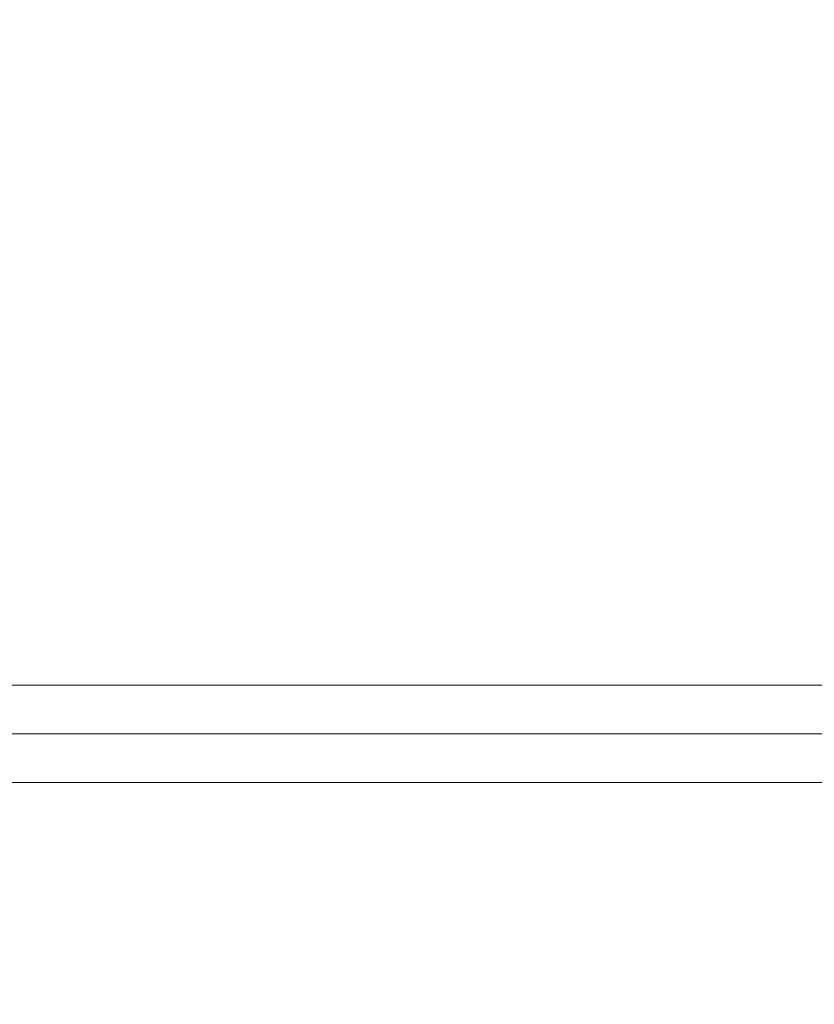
# Model space of a CAD drawing. Header units: millimetres. Extents: x -12989 to 402831, y -50461 to 30884.
# Tile 151 of 175: x 397835 to 398161, y -44772 to -44368. Entities that reach past the tile are written whole.
import ezdxf

# ---------------------------------------------------------------- set-up
doc = ezdxf.new("R2010")
doc.units = ezdxf.units.MM
doc.header["$MEASUREMENT"] = 0
doc.linetypes.add('Wipeout_Contour', pattern=[1000, 0, -1000])
doc.layers.add('Nowe_A__SCIANY', color=7, linetype='Continuous')
doc.layers.add('Nowe_A__SCIANY_Nr_pióra__87', color=7, linetype='Continuous', lineweight=13)

# ---------------------------------------------------------------- blocks, each defined once
blk = doc.blocks.new('ElemPrzekroju_2_1', base_point=(362576.75, -45960.59))
at = {"color": 254, "linetype": 'Wipeout_Contour', "lineweight": 0, "ltscale": 6804067.487317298}
blk.add_wipeout([(397508.59, -45640.59), (398685.09, -45640.59), (398685.09, -44680.59), (397708.59, -44680.59), (397708.59, -44757.68), (397707.74, -44759.74), (397705.67, -44760.59), (397557.5, -44760.59), (397556.53, -44760.37), (397555.57, -44759.79), (397555.44, -44759.74), (397555.11, -44758.93), (397555.04, -44758.79), (397555, -44758.68), (397554.59, -44757.68), (397554.59, -44680.59), (397508.59, -44680.59)], dxfattribs=at).dxf.layer = 'Nowe_A__SCIANY'
at = {"color": 254, "linetype": 'Wipeout_Contour', "lineweight": 0, "ltscale": 1602778.522932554}
blk.add_wipeout([(397708.59, -44680.59), (398685.09, -44680.59), (398685.09, -44660.59), (397708.59, -44660.59)], dxfattribs=at).dxf.layer = 'Nowe_A__SCIANY'
at = {"layer": 'Nowe_A__SCIANY_Nr_pióra__87', "color": 7, "linetype": 'Continuous', "lineweight": 13}
blk.add_line((398685.09, -44680.59), (397708.59, -44680.59), dxfattribs=at)
at = {"color": 254, "linetype": 'Wipeout_Contour', "lineweight": 0, "ltscale": 1602769.606259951}
blk.add_wipeout([(398685.09, -44640.59), (397708.59, -44640.59), (397708.59, -44660.59), (398685.09, -44660.59)], dxfattribs=at).dxf.layer = 'Nowe_A__SCIANY'
at = {"layer": 'Nowe_A__SCIANY_Nr_pióra__87', "color": 7, "linetype": 'Continuous', "lineweight": 13}
blk.add_line((397708.59, -44660.59), (398685.09, -44660.59), dxfattribs=at)
at = {"color": 254, "linetype": 'Wipeout_Contour', "lineweight": 0, "ltscale": 6403119.200144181}
blk.add_wipeout([(397508.59, -44640.59), (397554.59, -44640.59), (397554.59, -44377.51), (397555.04, -44376.39), (397555.11, -44376.26), (397555.44, -44375.45), (397555.57, -44375.39), (397556.53, -44374.81), (397557.5, -44374.59), (397705.67, -44374.59), (397707.74, -44375.45), (397708.59, -44377.51), (397708.59, -44640.59), (398685.09, -44640.59), (398685.09, -43680.59), (397508.59, -43680.59)], dxfattribs=at).dxf.layer = 'Nowe_A__SCIANY'
at = {"layer": 'Nowe_A__SCIANY_Nr_pióra__87', "color": 7, "linetype": 'Continuous', "lineweight": 13}
blk.add_line((398685.09, -44640.59), (397708.59, -44640.59), dxfattribs=at)

msp = doc.modelspace()

# ---------------------------------------------------------------- block references
at = {"layer": 'Nowe_A__SCIANY', "lineweight": 0}
msp.add_blockref('ElemPrzekroju_2_1', (362576.75, -45960.59), dxfattribs=at)

doc.saveas('drawing.dxf')
